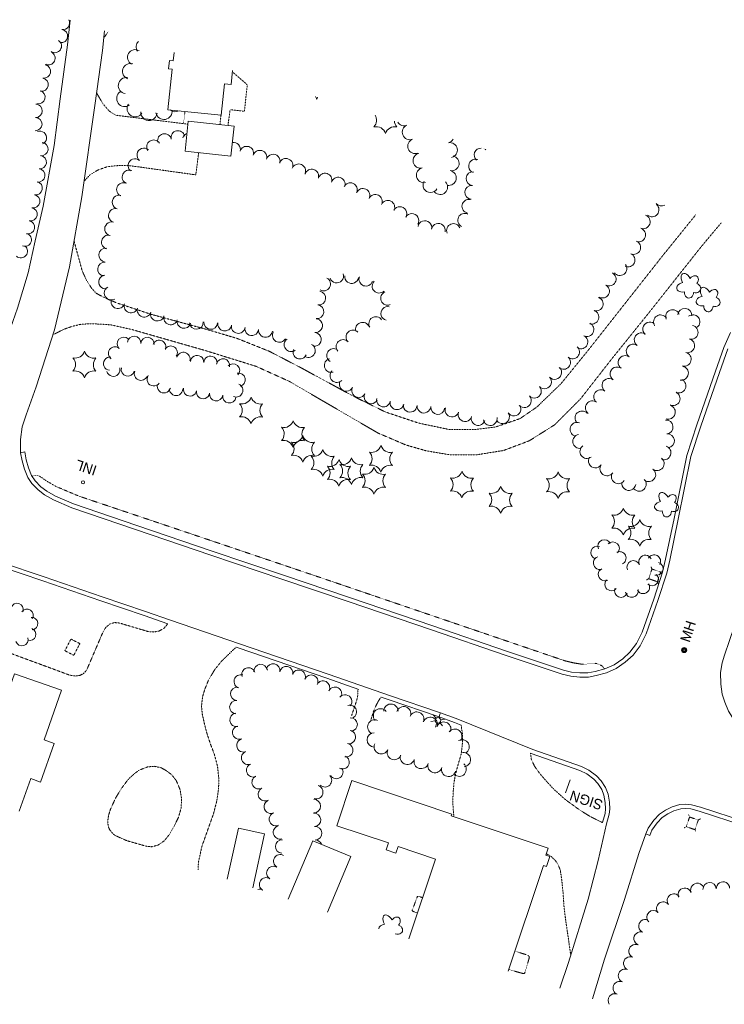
# Model space of a CAD drawing. Extents: x 189735 to 193282, y 257149 to 260388.
# Tile 30 of 31: x 192545 to 192959, y 258294 to 258872. Entities that reach past the tile are written whole.
import ezdxf
from ezdxf.enums import TextEntityAlignment as Align

# ---------------------------------------------------------------- set-up
doc = ezdxf.new("R2010")
doc.units = 0
doc.header["$MEASUREMENT"] = 0
for name, pattern in [('Wisdot3', [0.1875, 0.125, -0.0625]), ('Wisdot4', [0.28125, 0.125, -0.0625, 0.03125, -0.0625]), ('Wisdot5', [0.1, 0.05, -0.05])]:
    doc.linetypes.add(name, pattern=pattern)
for name, color, linetype, lineweight in [('E_DRN_Grate', 5, 'Continuous', 15), ('E_DWY', 2, 'Wisdot3', 15), ('E_LAND_Vegetation', 3, 'Continuous', 15), ('E_MISCPROP', 30, 'Continuous', 15), ('E_MISCPROP_HvyDash', 241, 'Wisdot3', 25), ('E_MISCPROP_HvyLine', 241, 'Continuous', 25), ('E_MISCPROP_Railing', 30, 'Continuous', 15), ('E_PATH_Sidewalk', 2, 'Wisdot5', 15), ('E_RDWY', 21, 'Continuous', 25), ('E_UTL_AboveGroundPipe', 30, 'Wisdot4', 15)]:
    doc.layers.add(name, color=color, linetype=linetype, lineweight=lineweight)
doc.styles.add('Style-IGR_FONT_0', font='IGR_FONT_0.shx')
doc.styles.add('Style-IGR_FONT_1', font='IGR_FONT_1.shx')

# ---------------------------------------------------------------- blocks, each defined once
blk = doc.blocks.new('PED')
at = {"layer": 'E_UTL_AboveGroundPipe', "lineweight": 13}
for p, q in [((-2.34, 2.71), (-3.29, 3.77)), ((3.06, 2.71), (4.02, 3.77)), ((-3.29, -4.35), (-2.34, -3.29)), ((4.02, -4.35), (3.06, -3.29))]:
    blk.add_line(p, q, dxfattribs=at)
at = {"layer": 'E_UTL_AboveGroundPipe', "lineweight": 13, "flags": 128}
blk.add_lwpolyline([(-2.34, -3.29), (3.06, -3.29), (3.06, 2.71), (-2.34, 2.71)], close=True, dxfattribs=at)
blk = doc.blocks.new('MHO_3')
at = {"layer": 'E_DRN_Grate', "lineweight": 0}
for centre, radius in [((0.04, -0.06), 1.5), ((0.04, -0.06), 1.22), ((0.04, -0.07), 0.968), ((0.01, -0.08), 0.605)]:
    blk.add_circle(centre, radius, dxfattribs=at)
blk = doc.blocks.new('LTP')
at = {"layer": 'E_MISCPROP', "lineweight": 0}
for p, q in [((-1.61, 0.09), (-4.22, 0.17)), ((-0.78, 1.46), (-1.98, 3.76)), ((0.86, 1.37), (2.22, 3.6)), ((1.66, 0), (4.18, -0.06)), ((-0.86, -1.4), (-2.22, -3.59)), ((0.78, -1.44), (2.02, -3.62))]:
    blk.add_line(p, q, dxfattribs=at)
blk.add_arc((0.02, 0.01), 1.64, 0, 360, dxfattribs=at)
blk = doc.blocks.new('INL_2')
at = {"layer": 'E_MISCPROP_Railing', "lineweight": 0, "style": 'Style-IGR_FONT_0'}
blk.add_text('INL', height=6, rotation=359.99992, dxfattribs=at).set_placement((-5.79, -2.75))
blk = doc.blocks.new('PINEL')
at = {"layer": 'E_LAND_Vegetation', "lineweight": 0}
for centre, start, end in [((-8.23, 7.26), 275.21121, 0.97612), ((2.17, 10.66), 215.21121, 300.97612), ((-10.49, -3.45), 335.21121, 60.97612), ((10.31, 3.35), 155.21122, 240.97613), ((-2.35, -10.75), 35.21122, 120.97613), ((8.05, -7.36), 95.21122, 180.97613)]:
    blk.add_arc(centre, 5.72, start, end, dxfattribs=at)
blk = doc.blocks.new('TREE')
at = {"layer": 'E_LAND_Vegetation', "lineweight": 0}
for centre, major_axis, ratio in [((-1.07, 3.38), (0.91, -3.32), 0.782863), ((-3.74, -0.07), (3.29, -0.08), 0.832022), ((2.88, 1.66), (-3.52, -1.95), 0.691916), ((-1.48, -3.66), (1.2, 3.24), 0.716896), ((2.54, -2.64), (-3.34, 3.06), 0.560249)]:
    blk.add_ellipse(centre, major_axis=major_axis, ratio=ratio, start_param=1.570796, end_param=4.712389, dxfattribs=at)
blk = doc.blocks.new('SIGN')
at = {"layer": 'E_MISCPROP', "lineweight": 0, "style": 'Style-IGR_FONT_0'}
blk.add_text('SIGN', height=6, rotation=0.00002, dxfattribs=at).set_placement((0, 0), align=Align.MIDDLE_LEFT)

msp = doc.modelspace()

# ---------------------------------------------------------------- linework, layer by layer
at = {"layer": 'E_DWY', "lineweight": 0, "flags": 128}
for points in [[(192594.66, 258861.53), (192597.27, 258865.23)], [(192590.52, 258829.47), (192594.32, 258822.96), (192597.92, 258818.78), (192601.84, 258816.36), (192644.14, 258811.08)], [(192583.17, 258777.62), (192586.82, 258781.52), (192591.7, 258784.37), (192597.01, 258786.16), (192602.25, 258786.72), (192607.74, 258786.93), (192610.8, 258786.63), (192648.76, 258781.36), (192650.48, 258794.35)], [(192564.99, 258687.56), (192571.61, 258690.81), (192576.77, 258692.59), (192581.26, 258693.61), (192586.45, 258693.95), (192592.91, 258693.72), (192598.86, 258693.31), (192611.42, 258690.51), (192653.89, 258678.37), (192684.09, 258668.98), (192703.7, 258660.13), (192729.57, 258645.03), (192755.75, 258629.81), (192771.97, 258622.84), (192784.14, 258619.36), (192797.67, 258617.06), (192813.67, 258617.02), (192829.56, 258619.58), (192844.6, 258625.26), (192859.48, 258634.62), (192874.56, 258649.71), (192892.92, 258673.2), (192914.94, 258700.54), (192945.83, 258739.52), (192957.33, 258753.23)], [(192942.32, 258757.9), (192922.56, 258733.45), (192879.06, 258678.23), (192863.19, 258658.74), (192848.96, 258645.01), (192839.2, 258638.29), (192824.97, 258633.39), (192812.27, 258631.83), (192797.72, 258631.83), (192779.6, 258635.64), (192760.23, 258642.11), (192741.61, 258651.25), (192710.78, 258667.98), (192691.99, 258677.75), (192673.19, 258685.28), (192655.41, 258690.56), (192622.56, 258699.48), (192602.51, 258706.14), (192595.82, 258708.88), (192590.2, 258711.92), (192587.47, 258714.92), (192584.57, 258719.51), (192582.03, 258725.06), (192577.28, 258742.53)], [(192632.37, 258517.83), (192629.93, 258515.02), (192627.21, 258513.59), (192624.2, 258513.01), (192621.46, 258513.06), (192605.36, 258517.87), (192603.37, 258518.37), (192601.1, 258518.53), (192598.34, 258517.73), (192595.89, 258515.69), (192594.07, 258512.53), (192584.64, 258490.58), (192582.81, 258488.58), (192580.69, 258487.51), (192578.06, 258487.18), (192574.75, 258487.67), (192541.35, 258500.02), (192537.83, 258501.36), (192535.41, 258503.7), (192533.77, 258506.09), (192532.25, 258508.96), (192530.59, 258511.67), (192528.31, 258514.33), (192525.59, 258516.5), (192523.31, 258517.91), (192500.56, 258526.51), (192494.36, 258529.23), (192492.65, 258530.29), (192491.71, 258531.48), (192491.04, 258533.47), (192489.85, 258537.22), (192487.88, 258543.26)], [(192650.2, 258373.43), (192650.29, 258377.8), (192652.4, 258387.32), (192659.07, 258406.04), (192661.07, 258413.67), (192662.11, 258420.61), (192662.35, 258426.41), (192661.53, 258434.25), (192659.67, 258441.24), (192657.12, 258447.95), (192655.16, 258454.07), (192653.69, 258459.84), (192652.58, 258464.85), (192652.11, 258469.58), (192652.77, 258475.1), (192654.12, 258479.56), (192656.41, 258485.18), (192659.87, 258490.87), (192663.62, 258495.57), (192667, 258498.92), (192672.41, 258504.08)], [(192740.28, 258464.02), (192743.26, 258472.93), (192743.85, 258475.76), (192743.98, 258479.52)], [(192757.55, 258474.83), (192756.04, 258472.58), (192753.62, 258467.85), (192751.51, 258461.13)], [(192800.37, 258404.62), (192800.08, 258406.75), (192799.64, 258413.54), (192799.96, 258419.56), (192800.4, 258424.69), (192801.22, 258429.31), (192803.33, 258437.1), (192804.45, 258440.73), (192804.99, 258444.39), (192805.35, 258447.97), (192805.49, 258451.24), (192805.27, 258453.72), (192804.58, 258458.31)], [(192887.51, 258401.18), (192880.44, 258404.63), (192873.97, 258408.68), (192865.48, 258414.89), (192858.58, 258421.12), (192853.31, 258426.94), (192850.2, 258430.64), (192847.61, 258434.33), (192845.79, 258438.44), (192845.36, 258441.82)], [(192608.2, 258390.53), (192619.82, 258387.22), (192622.96, 258386.96), (192626.65, 258387.98), (192630.24, 258390.41), (192633.27, 258394.2), (192636.16, 258399.15), (192638.63, 258404.31), (192640.16, 258409.57), (192640.42, 258415.29), (192639.53, 258420.55), (192637.22, 258425.95), (192634.5, 258429.36), (192631.46, 258431.59), (192628.38, 258433.34), (192624.49, 258434.18), (192620.53, 258433.84), (192615.42, 258431.87), (192612.37, 258429.56), (192608.91, 258426.37), (192604.82, 258420.71), (192601.58, 258415.34)], [(192601.58, 258415.34), (192598.64, 258408.9), (192597.54, 258405.31), (192597.06, 258401.92), (192597.33, 258398.96), (192598.25, 258396.84), (192599.94, 258394.84), (192601.35, 258393.6), (192608.2, 258390.53)], [(192868.96, 258323.16), (192867.59, 258332.8), (192866.04, 258343.19), (192864.95, 258352.16), (192864.43, 258360.16), (192863.66, 258367.42), (192862.86, 258373.08), (192861.55, 258376.54), (192859.8, 258379.03), (192857.1, 258381.53), (192855.45, 258382.44), (192854.53, 258382.8)]]:
    msp.add_lwpolyline(points, dxfattribs=at)
at = {"layer": 'E_LAND_Vegetation', "lineweight": 0}
for centre, radius, start, end in [((192570.75, 258870.51), 3.9, 261.77884, 29.40768), ((192569.64, 258862.8), 3.9, 261.77884, 81.77884), ((192566.01, 258856.93), 3.9, 235.84869, 55.84869), ((192618.33, 258856.43), 4.59, 134.78467, 213.0863), ((192562.31, 258849.78), 3.9, 244.37941, 64.37941), ((192613.29, 258850.27), 4.59, 60.04621, 240.04621), ((192559.67, 258842.01), 3.9, 259.69237, 79.69237), ((192610.32, 258842.07), 4.59, 71.76621, 251.76621), ((192558.27, 258834.34), 3.9, 259.69237, 79.69237), ((192608.03, 258833.77), 4.76, 81.67936, 261.67936), ((192556.4, 258826.92), 3.9, 255.49134, 75.49134), ((192607.09, 258826.14), 4.76, 125.16291, 305.16291), ((192554.74, 258818.91), 3.9, 268.76307, 88.76307), ((192613.17, 258820.2), 4.76, 147.20542, 327.20542), ((192714.26, 258824.14), 5.72, 16.93991, 34.36503), ((192725.2, 258824.11), 5.72, 149.87997, 162.70482), ((192621.28, 258818.01), 4.76, 174.88412, 354.88412), ((192630.08, 258818.6), 4.76, 190.85836, 9.16361), ((192636.78, 258823.12), 4.76, 230.04005, 298.26724), ((192554.57, 258811.12), 3.9, 268.76307, 88.76307), ((192749.21, 258813.41), 5.72, 316.93992, 32.33336), ((192771.09, 258813.34), 5.72, 183.95204, 222.70482), ((192771.16, 258814.55), 4.39, 210.57407, 291.60909), ((192557.27, 258803.11), 3.9, 291.21925, 111.21925), ((192630.39, 258801.43), 4.06, 12.73797, 192.73797), ((192638.3, 258803.22), 4.06, 12.73797, 192.73797), ((192645.11, 258801.94), 4.06, 112.52707, 162.69753), ((192754.65, 258803.91), 5.72, 16.93991, 102.70482), ((192765.59, 258803.88), 5.72, 76.93991, 162.70482), ((192774.4, 258806.39), 4.39, 111.60909, 291.60909), ((192558.12, 258796.48), 3.9, 263.31358, 83.31358), ((192624, 258797.81), 4.06, 33.38057, 213.38057), ((192670.89, 258796.38), 4.06, 343.13026, 99.96101), ((192777.61, 258798.19), 4.39, 111.08431, 291.08431), ((192796.13, 258804.45), 4.39, 282.47933, 329.22221), ((192798.02, 258795.87), 4.39, 282.47933, 102.47933), ((192618.3, 258792.93), 4.06, 49.58698, 229.58698), ((192678.65, 258794.03), 4.06, 343.13026, 163.13026), ((192686.42, 258791.67), 4.06, 343.13026, 163.13026), ((192780.75, 258789.68), 4.39, 103.05501, 283.05501), ((192816.29, 258793.03), 4.06, 89.4276, 228.11401), ((192821.33, 258798.15), 4.06, 200.71766, 202.3924), ((192816.29, 258793.03), 4.06, 48.11401, 56.0158), ((192557.21, 258788.74), 3.9, 263.31358, 83.31358), ((192613.04, 258786.76), 4.06, 49.58698, 229.58698), ((192694.21, 258789.35), 4.06, 343.47684, 163.47684), ((192701.7, 258786.92), 4.06, 336.70842, 156.70842), ((192799.02, 258788.12), 4.39, 258.88481, 78.88481), ((192813.05, 258786.53), 4.06, 70.04722, 250.04722), ((192556.31, 258781), 3.9, 263.31358, 83.31358), ((192609.61, 258780.09), 4.06, 66.36882, 246.36882), ((192709.15, 258783.71), 4.06, 336.70842, 156.70842), ((192716.87, 258780.62), 4.06, 342.97403, 162.97403), ((192724.63, 258778.24), 4.06, 342.97403, 162.97403), ((192782.73, 258781.13), 4.39, 103.05501, 283.05501), ((192797.33, 258779.5), 4.39, 258.88481, 78.88481), ((192811.54, 258779.12), 4.06, 84.66436, 264.66436), ((192554.83, 258773.5), 3.9, 258.62076, 78.62076), ((192606.36, 258772.66), 4.06, 66.36882, 246.36882), ((192732.39, 258775.87), 4.06, 342.97403, 162.97403), ((192739.55, 258772.67), 4.06, 334.96569, 154.96569), ((192786.58, 258775.35), 4.39, 149.2259, 329.2259), ((192792.26, 258774.24), 4.39, 222.56085, 42.56085), ((192746.9, 258769.24), 4.06, 334.96569, 154.96569), ((192810.79, 258771.04), 4.06, 84.66436, 264.66436), ((192553.29, 258765.86), 3.9, 258.62076, 78.62076), ((192603.71, 258765.3), 4.06, 74.45867, 254.45867), ((192754.21, 258765.76), 4.06, 334.46585, 154.46585), ((192761.53, 258762.26), 4.06, 334.46585, 154.46585), ((192809.11, 258762.86), 4.06, 77.52292, 257.52292), ((192551.76, 258758.22), 3.9, 258.62076, 78.62076), ((192601.54, 258757.48), 4.06, 74.45867, 254.45867), ((192768.59, 258758.59), 4.06, 329.92557, 149.92557), ((192916.68, 258760.8), 4.06, 230.00367, 50.00367), ((192922.27, 258767.08), 4.06, 220.47966, 298.85886), ((192550.22, 258750.58), 3.9, 258.62076, 78.62076), ((192599.37, 258749.66), 4.06, 74.45867, 254.45867), ((192775.61, 258754.52), 4.06, 329.92557, 149.92557), ((192783.25, 258750.32), 4.06, 348.83715, 168.83715), ((192806.68, 258754.7), 4.06, 63.66153, 243.66153), ((192911.47, 258753.8), 4.06, 250.93011, 70.93011), ((192791.21, 258748.75), 4.06, 348.83715, 168.83715), ((192800.11, 258748.65), 4.06, 21.76551, 201.76551), ((192908.82, 258746.13), 4.06, 250.93011, 70.93011), ((192548.34, 258743.29), 3.9, 250.6331, 70.6331), ((192597.48, 258741.86), 4.06, 76.91168, 256.91168), ((192905.93, 258738.75), 4.06, 245.6247, 65.6247), ((192546.04, 258736.53), 3.9, 229.85342, 49.85342), ((192595.89, 258734.19), 4.06, 85.09395, 265.09395), ((192595.2, 258726.11), 4.06, 85.09395, 265.09395), ((192902.58, 258731.36), 4.06, 245.6247, 65.6247), ((192897.77, 258726.33), 4.06, 217.21503, 37.21503), ((192595.87, 258718.49), 4.06, 97.96559, 277.96559), ((192723.78, 258717.28), 4.06, 240.04102, 60.04102), ((192731.48, 258721.96), 4.06, 198.88187, 18.88187), ((192740.31, 258721.66), 4.06, 173.19304, 353.19304), ((192748.65, 258720.14), 4.06, 160.944, 340.944), ((192756.41, 258716), 4.06, 133.9697, 313.9697), ((192891.48, 258720.23), 4.06, 241.29881, 61.29881), ((192599.12, 258711.97), 4.06, 120.29745, 300.29745), ((192721, 258709.04), 4.06, 262.42141, 82.42141), ((192887.59, 258713.11), 4.06, 241.29881, 61.29881), ((192603.05, 258706.91), 4.06, 162.08704, 342.08704), ((192761.4, 258708.91), 4.06, 112.58869, 292.58869), ((192883.89, 258705.54), 4.06, 251.72082, 71.72082), ((192610.76, 258704.41), 4.06, 162.08704, 342.08704), ((192618.48, 258701.92), 4.06, 162.08704, 342.08704), ((192719.93, 258701.01), 4.06, 262.42141, 82.42141), ((192761.52, 258700.01), 4.06, 77.41919, 257.41919), ((192881.34, 258697.84), 4.06, 251.72082, 71.72082), ((192928.78, 258698.08), 4.1, 20.59403, 200.59403), ((192935.93, 258698.86), 4.1, 355.91388, 175.91388), ((192626.2, 258699.65), 4.06, 163.98437, 343.98437), ((192634, 258697.41), 4.06, 163.98437, 343.98437), ((192641.78, 258695.33), 4.06, 165.5913, 345.5913), ((192719.09, 258692.86), 4.06, 264.64158, 84.64158), ((192754.46, 258694.04), 4.06, 32.33943, 212.33943), ((192921.65, 258695.05), 4.1, 33.03884, 213.03884), ((192940.67, 258695.11), 4.1, 308.11369, 128.11369), ((192649.13, 258694.79), 4.06, 184.79212, 4.79212), ((192657.52, 258694.72), 4.06, 175.48877, 355.48877), ((192665.76, 258693.8), 4.06, 169.82277, 349.82277), ((192673.74, 258692.37), 4.06, 169.82277, 349.82277), ((192681.66, 258691.1), 4.06, 172.63725, 352.63725), ((192689.7, 258690.07), 4.06, 172.63725, 352.63725), ((192741.09, 258686.21), 4.06, 44.68486, 224.68486), ((192746.66, 258690.72), 4.06, 19.95218, 199.95218), ((192878.45, 258690.56), 4.06, 243.90664, 63.90664), ((192915.33, 258690.85), 4.1, 50.64079, 230.64079), ((192939.58, 258688.92), 4.1, 257.78748, 77.78748), ((192606.49, 258682.14), 3.92, 47.18519, 227.18519), ((192612.62, 258682.74), 3.92, 355.23134, 175.23134), ((192620.43, 258682.08), 3.92, 355.23134, 175.23134), ((192627.33, 258680.38), 3.92, 335.60771, 155.60771), ((192697.89, 258687.13), 4.06, 150.04148, 330.04148), ((192704.73, 258681.67), 4.06, 125.1058, 305.1058), ((192718.34, 258684.79), 4.06, 264.64158, 84.64158), ((192735.21, 258680.55), 4.06, 43.0731, 223.0731), ((192874.88, 258683.28), 4.06, 243.90664, 63.90664), ((192910.35, 258684.52), 4.1, 54.67787, 234.67787), ((192937.59, 258681.06), 4.1, 255.43915, 75.43915), ((192601.39, 258676.5), 3.92, 54.63949, 234.63949), ((192634.07, 258677), 3.92, 326.61387, 146.61387), ((192709.93, 258677.35), 4.06, 157.16514, 337.16514), ((192714.87, 258678.26), 4.06, 242.60719, 62.60719), ((192729.75, 258675.28), 4.06, 58.37164, 238.37164), ((192870.02, 258677.42), 4.06, 229.25016, 49.25016), ((192905.62, 258677.84), 4.1, 54.67787, 234.67787), ((192598.47, 258670.51), 3.92, 84.574, 264.574), ((192641.47, 258673.27), 3.92, 342.8334, 162.8334), ((192649.5, 258671.47), 3.92, 356.61, 176.61), ((192657.33, 258671), 3.92, 356.61, 176.61), ((192664.78, 258669.51), 3.92, 348.66331, 168.66331), ((192728.31, 258669.46), 4.06, 104.82505, 284.82505), ((192864.73, 258671.27), 4.06, 229.25016, 49.25016), ((192900.88, 258671.15), 4.1, 54.67787, 234.67787), ((192935.53, 258673.13), 4.1, 255.43915, 75.43915), ((192600.32, 258666.97), 3.92, 196.44572, 16.44572), ((192608.86, 258667.08), 3.92, 165.00957, 345.00957), ((192670.63, 258666.55), 3.92, 317.26341, 137.26341), ((192859.49, 258665.37), 4.06, 222.86525, 42.86525), ((192896.15, 258664.47), 4.1, 54.67787, 234.67787), ((192933.92, 258664.92), 4.1, 260.8396, 80.8396), ((192616.55, 258664.63), 3.92, 157.54339, 337.54339), ((192624.04, 258661.33), 3.92, 146.28184, 326.28184), ((192673.91, 258661.04), 3.92, 282.77232, 102.77232), ((192731.68, 258663.54), 4.06, 135.60616, 315.60616), ((192853.54, 258659.85), 4.06, 222.86525, 42.86525), ((192891.41, 258657.78), 4.1, 54.67787, 234.67787), ((192932.48, 258657.43), 4.1, 244.99395, 64.99395), ((192630.04, 258657.25), 3.92, 164.88035, 344.88035), ((192637.2, 258655.69), 3.92, 179.78133, 359.78133), ((192645.37, 258655.41), 3.92, 168.74981, 348.74981), ((192672.51, 258654.85), 3.92, 246.08499, 66.08499), ((192737.15, 258658.4), 4.06, 153.15343, 333.15343), ((192744.39, 258654.74), 4.06, 153.15343, 333.15343), ((192847.6, 258654.33), 4.06, 222.86525, 42.86525), ((192886.56, 258651.12), 4.1, 53.20225, 233.20225), ((192653.07, 258653.88), 3.92, 168.74981, 348.74981), ((192660.74, 258652.59), 3.92, 170.82804, 350.82804), ((192668.48, 258651.33), 3.92, 170.82804, 350.82804), ((192751.63, 258651.07), 4.06, 153.15343, 333.15343), ((192758.97, 258649.23), 4.06, 168.30962, 348.30962), ((192841.66, 258648.81), 4.06, 222.86525, 42.86525), ((192929.02, 258650), 4.1, 244.99395, 64.99395), ((192766.92, 258647.59), 4.06, 168.30962, 348.30962), ((192774.62, 258646.15), 4.06, 176.19121, 356.19121), ((192782.72, 258645.6), 4.06, 176.19121, 356.19121), ((192790.85, 258644.8), 4.06, 174.16605, 354.16605), ((192799.22, 258643.3), 4.06, 160.89665, 340.89665), ((192835.6, 258643.9), 4.06, 214.09023, 34.09023), ((192881.65, 258644.56), 4.1, 53.20225, 233.20225), ((192926.23, 258642.08), 4.1, 251.42564, 71.42564), ((192806.88, 258640.64), 4.06, 160.89665, 340.89665), ((192814.57, 258638.35), 4.06, 163.74838, 343.74838), ((192821.64, 258638.29), 4.06, 189.50519, 9.50519), ((192828.88, 258639.35), 4.06, 214.09023, 34.09023), ((192875.56, 258638.62), 4.1, 43.15735, 223.15735), ((192872.68, 258631.94), 4.1, 68.71405, 248.71405), ((192924.9, 258633.36), 4.1, 275.68267, 95.68267), ((192874.23, 258624.91), 4.1, 100.27963, 280.27963), ((192925.72, 258625.21), 4.1, 275.68267, 95.68267), ((192878.44, 258618.97), 4.1, 126.20453, 306.20453), ((192923.68, 258618.21), 4.1, 251.11158, 71.11158), ((192883.41, 258613.42), 4.1, 145.71218, 325.71218), ((192919.68, 258611.87), 4.1, 232.59502, 52.59502), ((192890.18, 258608.8), 4.1, 145.52088, 325.52088), ((192896.92, 258604.16), 4.1, 145.7581, 325.7581), ((192914.71, 258605.36), 4.1, 232.59502, 52.59502), ((192903.04, 258600.22), 4.1, 171.55353, 351.55353), ((192909.14, 258599.78), 4.1, 223.91644, 43.91644), ((192884.55, 258559.63), 3.82, 71.92412, 251.92412), ((192888.69, 258563.35), 3.82, 24.10461, 204.10461), ((192893.69, 258562.05), 3.82, 316.53528, 136.53528), ((192886.02, 258553.54), 3.82, 108.99103, 288.99103), ((192897.57, 258556.38), 3.82, 295.79242, 115.79242), ((192912.75, 258554.26), 3.82, 25.27644, 205.27644), ((192917.89, 258554.5), 3.82, 330.4565, 150.4565), ((192905.74, 258551.11), 3.82, 23.82045, 203.82045), ((192919.37, 258550.11), 3.82, 252.69572, 72.69572), ((192888.94, 258546.8), 3.82, 117.78626, 297.78626), ((192916.64, 258543.93), 3.82, 228.72838, 48.72838), ((192892.82, 258541.05), 3.82, 137.09802, 317.09802), ((192911.4, 258539.38), 3.82, 209.6779, 29.6779), ((192898.46, 258537.17), 3.82, 158.38121, 338.38121), ((192904.74, 258537.15), 3.82, 192.47591, 12.47591), ((192543.85, 258526.24), 3.65, 342.48026, 162.48026), ((192549.7, 258522.87), 3.65, 326.08178, 146.08178), ((192552.38, 258517.94), 3.65, 275.6408, 95.6408), ((192551.25, 258511.62), 3.65, 250.98237, 70.98237), ((192546.65, 258508.54), 3.65, 197.35218, 17.35218), ((192686.86, 258490.12), 3.96, 5.70433, 185.70433), ((192694.15, 258490.42), 3.96, 348.2704, 168.2704), ((192675.2, 258483.98), 3.96, 73.56493, 253.56493), ((192679.7, 258488.11), 3.96, 19.19095, 199.19095), ((192701.9, 258488.82), 3.96, 348.2704, 168.2704), ((192709.19, 258486.74), 3.96, 338.59751, 158.59751), ((192716.56, 258483.85), 3.96, 338.59751, 158.59751), ((192723.44, 258480.38), 3.96, 332.01006, 152.01006), ((192673.11, 258476.77), 3.96, 86.29602, 266.29602), ((192730.49, 258476.73), 3.96, 332.96731, 152.96731), ((192736.43, 258472.24), 3.96, 319.48127, 139.48127), ((192672.6, 258468.88), 3.96, 86.29602, 266.29602), ((192739.19, 258466.16), 3.96, 287.43508, 107.43508), ((192763.36, 258466.54), 4.21, 1.18591, 181.18591), ((192672.72, 258461.43), 3.96, 99.5448, 279.5448), ((192757.22, 258463.8), 4.21, 38.83066, 218.83066), ((192770.85, 258465.02), 4.21, 341.71959, 161.71959), ((192778.49, 258461.92), 4.21, 336.81207, 156.81207), ((192739.68, 258458.71), 3.96, 273.73227, 93.73227), ((192753.86, 258457.28), 4.21, 66.70002, 246.70002), ((192786.46, 258458.82), 4.21, 340.53355, 160.53355), ((192794.4, 258456.01), 4.21, 340.53355, 160.53355), ((192674.28, 258453.97), 3.96, 108.24126, 288.24126), ((192738.63, 258451.36), 3.96, 259.33169, 79.33169), ((192753.53, 258449.71), 4.21, 89.5658, 269.5658), ((192800.86, 258451.85), 4.21, 321.74473, 141.74473), ((192676.76, 258446.46), 3.96, 108.24126, 288.24126), ((192737.1, 258443.65), 3.96, 257.78748, 77.78748), ((192757.68, 258445.64), 4.21, 156.22112, 336.22112), ((192805.17, 258445.6), 4.21, 300.30016, 120.30016), ((192679.54, 258439.18), 3.96, 112.1641, 292.1641), ((192765.38, 258442.24), 4.21, 156.22112, 336.22112), ((192805.9, 258438.05), 4.21, 275.8795, 95.8795), ((192682.52, 258431.85), 3.96, 112.1641, 292.1641), ((192734.94, 258436.56), 3.96, 243.74756, 63.74756), ((192773.04, 258439.43), 4.21, 163.33618, 343.33618), ((192781.11, 258437.01), 4.21, 163.33618, 343.33618), ((192789.18, 258434.59), 4.21, 163.33618, 343.33618), ((192803.4, 258432.47), 4.21, 227.68877, 47.68877), ((192731.29, 258430.85), 3.96, 213.84497, 33.84497), ((192797.23, 258432.41), 4.21, 165.64973, 345.64973), ((192685.72, 258424.81), 3.96, 117.58466, 297.58466), ((192724.63, 258425.95), 3.96, 225.55238, 45.55238), ((192689.39, 258417.79), 3.96, 117.58466, 297.58466), ((192719.5, 258419.04), 3.96, 252.87889, 72.87889), ((192692.81, 258410.48), 3.96, 112.80157, 292.80157), ((192718.1, 258410.78), 3.96, 269.70617, 89.70617), ((192695.87, 258403.19), 3.96, 112.80157, 292.80157), ((192718.17, 258402.72), 3.96, 274.50559, 94.50559), ((192698.22, 258395.41), 3.96, 106.47338, 286.47338), ((192718.79, 258394.83), 3.96, 274.50559, 94.50559), ((192699.45, 258387.06), 3.96, 86.40648, 266.40648), ((192718.79, 258387.09), 3.96, 19.99081, 88.89904), ((192698.34, 258378.47), 3.96, 60.04071, 240.04071), ((192694.33, 258371.55), 3.96, 57.57752, 237.57752), ((192690.08, 258364.86), 3.96, 57.57752, 237.57752), ((192950.48, 258362.11), 3.93, 2.54154, 182.54154), ((192958.32, 258362.44), 3.93, 2.13996, 182.13996), ((192686.13, 258358.09), 3.96, 60.04036, 102.59325), ((192935.9, 258358.79), 3.93, 20.97092, 200.97092), ((192943.25, 258361.61), 3.93, 20.97092, 200.97092), ((192923.2, 258350.64), 3.93, 37.11989, 217.11989), ((192929.47, 258355.39), 3.93, 37.11989, 217.11989), ((192917.5, 258345.63), 3.93, 45.42919, 225.42919), ((192912.78, 258340.39), 3.93, 68.78692, 248.78692), ((192909.93, 258333.06), 3.93, 68.78692, 248.78692), ((192906.97, 258325.7), 3.93, 66.96748, 246.96748), ((192903.89, 258318.47), 3.93, 66.96748, 246.96748), ((192900.81, 258311.22), 3.93, 66.87621, 246.87621), ((192897.72, 258303.98), 3.93, 66.87621, 246.87621), ((192894.78, 258296.77), 3.93, 69.21074, 215.62549)]:
    msp.add_arc(centre, radius, start, end, dxfattribs=at)
for centre, major_axis, ratio, start_param, end_param in [((192761.8, 258342.82), (2.22, -3.95), 0.560249, 1.570796, 4.712389), ((192765.94, 258342.53), (-2.16, -2.7), 0.716896, 1.570796, 4.712389), ((192760.13, 258338.84), (3.95, 0.75), 0.691916, 1.570796, 2.900375), ((192766.96, 258338.4), (-3.1, 1.11), 0.832022, 1.570796, 4.712389), ((192763.34, 258335.97), (0.18, 3.44), 0.782863, 4.630808, 4.712389)]:
    msp.add_ellipse(centre, major_axis=major_axis, ratio=ratio, start_param=start_param, end_param=end_param, dxfattribs=at)
at = {"layer": 'E_MISCPROP', "lineweight": 0}
msp.add_line((192865.93, 258418.53), (192868.54, 258426.23), dxfattribs=at)
at = {"layer": 'E_MISCPROP_HvyDash', "lineweight": 13, "flags": 128}
for points in [[(192667.65, 258810.36), (192668.92, 258819.58), (192677.3, 258818.68), (192679.03, 258834.2), (192670.25, 258841.83)], [(192663.6, 258816.41), (192662.95, 258810.86)]]:
    msp.add_lwpolyline(points, dxfattribs=at)
at = {"layer": 'E_MISCPROP_HvyLine', "lineweight": 13, "flags": 128}
for points in [[(192636.08, 258853.16), (192635.58, 258848.33), (192635.58, 258848.33), (192633.33, 258848.56), (192632.82, 258843.53), (192632.82, 258843.53), (192634.88, 258843.32), (192634.88, 258843.32), (192632.45, 258819.6), (192663.66, 258816.41), (192665.55, 258834.77), (192665.55, 258834.77), (192665.55, 258834.77), (192669.48, 258834.37), (192669.48, 258834.37), (192670.32, 258842.51)], [(192545.08, 258407.81), (192551.84, 258426.98), (192551.84, 258426.98), (192557.68, 258424.92), (192565.67, 258447.55), (192559.7, 258449.66), (192559.7, 258449.66), (192559.7, 258449.66), (192569.98, 258478.81), (192569.98, 258478.81), (192542.36, 258488.55), (192536.69, 258472.48), (192536.69, 258472.48), (192536.69, 258472.48), (192502.5, 258484.54), (192502.5, 258484.54), (192482.63, 258428.24)], [(192832.13, 258313.92), (192852.91, 258375.93), (192854.67, 258375.34), (192856.65, 258381.23), (192856.65, 258381.23), (192854.27, 258382.03), (192854.27, 258382.03), (192855.64, 258386.1), (192798.75, 258405.16), (192798.75, 258405.16), (192799.08, 258406.13), (192799.08, 258406.13), (192740.42, 258425.79), (192740.42, 258425.79), (192731.56, 258399.33), (192731.56, 258399.33), (192761.87, 258389.18), (192761.87, 258389.18), (192760.53, 258385.16), (192766.23, 258383.25), (192767.51, 258387.07), (192767.51, 258387.07), (192789.57, 258379.67), (192789.57, 258379.67), (192789.57, 258379.67), (192773.92, 258332.96)], [(192667.18, 258367.87), (192673.76, 258397.9), (192673.76, 258397.9), (192673.76, 258397.9), (192689.19, 258394.51), (192682.27, 258362.94)], [(192726.07, 258348.61), (192739.8, 258381.15), (192739.8, 258381.15), (192739.8, 258381.15), (192717.59, 258390.52), (192717.59, 258390.52), (192703.08, 258356.13)]]:
    msp.add_lwpolyline(points, dxfattribs=at)
msp.add_lwpolyline([(192644.33, 258812.85), (192671.21, 258809.97), (192671.21, 258809.97), (192669.33, 258792.33), (192669.33, 258792.33), (192642.44, 258795.21), (192644.33, 258812.85)], close=True, dxfattribs=at)
at = {"layer": 'E_MISCPROP_Railing', "lineweight": 0}
msp.add_circle((192582.55, 258600.87), 0.914, dxfattribs=at)
at = {"layer": 'E_PATH_Sidewalk', "lineweight": 0, "flags": 128}
for points in [[(192641.58, 258811.4), (192642.42, 258818.58)], [(192888.84, 258491.32), (192887.45, 258493.02), (192885.65, 258493.99), (192883.88, 258494.53), (192882.56, 258494.73), (192877.54, 258494.11), (192874.78, 258494.22), (192870.54, 258494.89), (192865.39, 258496.14), (192786.51, 258522.98), (192719.99, 258545.63), (192639.35, 258572.86), (192580.24, 258592.73), (192566.85, 258598.37), (192561.81, 258601.23), (192558.48, 258603.5), (192556.79, 258604.58), (192555.47, 258604.86), (192554.46, 258604.99), (192552.71, 258604.48)], [(192778.97, 258348.03), (192776, 258349.17), (192775.84, 258349.54), (192778.84, 258357.63), (192779.28, 258357.99), (192782, 258357.07)], [(192836.09, 258325.73), (192843.82, 258323.26), (192844.47, 258322.65), (192844.65, 258322.09), (192841.96, 258312.75), (192841.23, 258312.51), (192840.32, 258312.69), (192832.48, 258314.95)]]:
    msp.add_lwpolyline(points, dxfattribs=at)
msp.add_lwpolyline([(192571.91, 258502.01), (192575.44, 258508.89), (192580.67, 258506.2), (192577.14, 258499.33)], close=True, dxfattribs=at)
at = {"layer": 'E_RDWY', "lineweight": 13, "flags": 128}
for points in [[(192509.98, 258625.99), (192516.18, 258634.85), (192523.51, 258648.7), (192529.77, 258663.5), (192537.21, 258683.57), (192544.06, 258703.15), (192550.27, 258723.87), (192554.41, 258742.6), (192559.07, 258762.88), (192565.6, 258798.63), (192569.12, 258825.95), (192573.49, 258857.67), (192575.03, 258872.15)], [(192595.12, 258865.9), (192593.91, 258854.32), (192589.52, 258822.15), (192581.85, 258768.37), (192574.6, 258727.32), (192565.89, 258690.35), (192555.09, 258656.91), (192549.21, 258640.56), (192546.75, 258633.4), (192545.82, 258626.06), (192545.85, 258618.22)], [(192962.68, 258688.77), (192958.87, 258680.08), (192953.95, 258666.16), (192942.98, 258634.66), (192937.06, 258616.71), (192929.58, 258579.66), (192924.63, 258555.68), (192922.89, 258548.12), (192917.72, 258532.31), (192910.96, 258512.91), (192907.6, 258506.23), (192903.7, 258501.18), (192899.43, 258497.25), (192894.44, 258493.8), (192889.03, 258491.37), (192883.34, 258489.9), (192879.02, 258489.05), (192874.29, 258488.95), (192869.36, 258489.46), (192864.69, 258490.67), (192831.25, 258501.82), (192787.98, 258516.66), (192738.97, 258533.26), (192700.19, 258546.46), (192658.43, 258560.46), (192614.21, 258575.55), (192576.97, 258588.18), (192566.41, 258592.75), (192561.22, 258595.64), (192557.87, 258598.24), (192554.51, 258601.82), (192552.38, 258604.96), (192550.53, 258609.42), (192549.23, 258614.08), (192548.31, 258618.71), (192545.85, 258618.22)], [(192961.2, 258679.16), (192956.31, 258665.33), (192945.35, 258633.85), (192939.49, 258616.07), (192932.03, 258579.15), (192927.08, 258555.15), (192925.3, 258547.45), (192920.09, 258531.51), (192913.27, 258511.93), (192909.72, 258504.89), (192905.55, 258499.48), (192900.99, 258495.3), (192895.68, 258491.62), (192889.86, 258489), (192883.9, 258487.46), (192879.29, 258486.55), (192874.18, 258486.44), (192868.91, 258486.99), (192863.98, 258488.27), (192830.45, 258499.45), (192787.18, 258514.29), (192738.17, 258530.89), (192699.38, 258544.09), (192657.63, 258558.09), (192613.4, 258573.18), (192576.07, 258585.84), (192565.3, 258590.5), (192559.84, 258593.55), (192556.18, 258596.38), (192552.55, 258600.25), (192550.17, 258603.77), (192548.16, 258608.61), (192546.8, 258613.5), (192545.85, 258618.22)], [(192487.88, 258543.26), (192489.42, 258546.27), (192491.64, 258549.49), (192494.14, 258552.48), (192496.75, 258554.47), (192499.59, 258556.18), (192502.38, 258557.31), (192505.59, 258558), (192509.65, 258558.27), (192513.2, 258557.8), (192517.29, 258556.94), (192533.31, 258551.6), (192558.88, 258543.03), (192592.94, 258531.36), (192618.51, 258522.65), (192632.37, 258517.83)], [(192534.1, 258553.98), (192559.68, 258545.39), (192593.74, 258533.72), (192619.32, 258525.01), (192633.94, 258519.93), (192674.52, 258506), (192726.52, 258488.2), (192763.07, 258475.57), (192791.95, 258465.8), (192801.63, 258462.19), (192846.64, 258444), (192875.29, 258434.11), (192879.64, 258431.93), (192884.11, 258428.54), (192886.88, 258425.56), (192889.36, 258421.71), (192890.84, 258417.91), (192891.72, 258413.1), (192891.8, 258409.03), (192891.54, 258406.08), (192889.91, 258400.49)], [(193071.08, 258418.18), (193042.72, 258427.75), (193003.08, 258441.22), (192985.41, 258446.99), (192980.31, 258449.03), (192975.53, 258451.77), (192971.28, 258454.63), (192967.49, 258458.6), (192964, 258462.77), (192961.58, 258466.45), (192959.35, 258471.75), (192957.83, 258476.43), (192956.98, 258482.43), (192956.86, 258489.17), (192957.93, 258494.87), (192959.27, 258499.33), (192965.15, 258516.71), (192971.18, 258533.56), (192974.46, 258539.31), (192977.95, 258543.18), (192981.19, 258545.68)], [(192672.44, 258504.07), (192673.71, 258503.63), (192725.71, 258485.84), (192744.5, 258479.34)], [(192757.55, 258474.83), (192762.26, 258473.2), (192791.11, 258463.45), (192800.73, 258459.86), (192804.61, 258458.29)], [(192845.36, 258441.82), (192845.76, 258441.66), (192874.32, 258431.8), (192878.31, 258429.8), (192882.42, 258426.68), (192884.9, 258424.02), (192887.12, 258420.56), (192888.42, 258417.22), (192889.23, 258412.84), (192889.3, 258409.12), (192889.07, 258406.54), (192887.51, 258401.18)], [(192912.99, 258394.45), (192914.37, 258397.94), (192917.68, 258402.62), (192921.05, 258406.11), (192924.62, 258408.47), (192928.49, 258410.34), (192933.09, 258411.7), (192936.23, 258411.9), (192939.85, 258411.6), (192945.13, 258410.25), (192971.47, 258401.6), (193001.74, 258391.59), (193036.85, 258379.94), (193056.13, 258373.34)], [(192912.99, 258394.45), (192915.32, 258393.53), (192916.59, 258396.74), (192919.61, 258401.02), (192922.66, 258404.17), (192925.86, 258406.29), (192929.4, 258408), (192933.53, 258409.22), (192936.21, 258409.4), (192939.44, 258409.13), (192944.43, 258407.85), (192970.69, 258399.23), (193000.95, 258389.22), (193036.05, 258377.58), (193055.32, 258370.97), (193056.13, 258373.34)], [(192862.54, 258303.97), (192867.66, 258318.95), (192879.2, 258356.2), (192885.1, 258378.97), (192889.91, 258400.49)], [(192912.99, 258394.45), (192908.87, 258382.96), (192900.51, 258356.08), (192888.73, 258321.03), (192881.64, 258297.73)]]:
    msp.add_lwpolyline(points, dxfattribs=at)

# ---------------------------------------------------------------- block references
at = {"layer": 'E_DRN_Grate', "lineweight": 0, "rotation": 72.07821061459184}
msp.add_blockref('MHO_3', (192935.45, 258502.41), dxfattribs=at)
at = {"layer": 'E_LAND_Vegetation', "lineweight": 0}
for name, p, rotation in [('TREE', (192938.45, 258716.02), 161.7286562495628), ('TREE', (192949.83, 258707.94), 161.7286560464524), ('PINEL', (192583.3, 258670), 161.7286625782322), ('PINEL', (192681.14, 258643.09), 161.7286608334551), ('PINEL', (192705.78, 258629.22), 161.7286603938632), ('PINEL', (192711.56, 258620.48), 161.728660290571), ('PINEL', (192723.24, 258612.27), 161.7286600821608), ('PINEL', (192757.38, 258614.64), 161.728659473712), ('PINEL', (192732.74, 258606.38), 161.7286599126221), ('PINEL', (192740.05, 258607.43), 161.7286597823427), ('PINEL', (192753.3, 258601.78), 161.7286595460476), ('PINEL', (192804.96, 258599.51), 161.7286586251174), ('PINEL', (192861.42, 258599.14), 161.728657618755), ('PINEL', (192827.69, 258590.57), 161.7286582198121), ('TREE', (192925.42, 258587.54), 161.7286564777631), ('PINEL', (192899.72, 258577.76), 161.7286569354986), ('PINEL', (192909.41, 258571.16), 161.7286567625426)]:
    msp.add_blockref(name, p, dxfattribs=dict(at, rotation=rotation))
at = {"layer": 'E_MISCPROP', "lineweight": 0}
for name, p, rotation in [('LTP', (192790.98, 258461.12), 72.0782131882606), ('SIGN', (192887.32, 258411.17), 161.7286571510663)]:
    msp.add_blockref(name, p, dxfattribs=dict(at, rotation=rotation))
at = {"layer": 'E_MISCPROP_Railing', "lineweight": 0, "rotation": 161.7286625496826}
msp.add_blockref('INL_2', (192584.79, 258609.59), dxfattribs=at)
at = {"layer": 'E_UTL_AboveGroundPipe', "lineweight": 13}
for p, rotation in [((192918.47, 258545.86), 161.0632986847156), ((192940.55, 258400.3), 161.0632982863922)]:
    msp.add_blockref('PED', p, dxfattribs=dict(at, rotation=rotation))

# ---------------------------------------------------------------- texts
at = {"layer": 'E_DRN_Grate', "lineweight": 0, "style": 'Style-IGR_FONT_1'}
msp.add_text('MH', height=6, rotation=72.07806, dxfattribs=at).set_placement((192935.87, 258507.45), align=Align.MIDDLE_LEFT)

doc.saveas('drawing.dxf')
